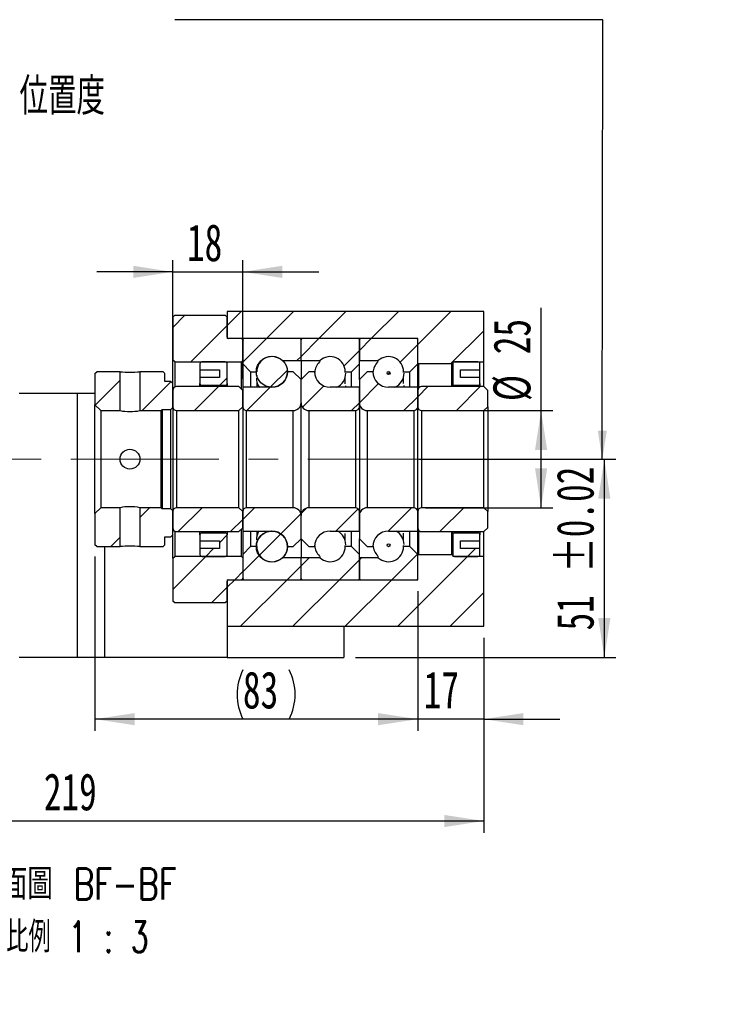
# Paper-space layout 'MBCK25-I' of a CAD drawing. Header units: millimetres. Extents: x 26 to 291, y 8 to 205.
# Tile 5 of 6: x 232 to 291, y 8 to 92. Entities that reach past the tile are written whole.
import ezdxf

# ---------------------------------------------------------------- set-up
doc = ezdxf.new("R2010")
doc.units = ezdxf.units.MM
doc.linetypes.add('CENTERX2', pattern=[20.32, 12.7, -2.54, 2.54, -2.54])
doc.layers.add('圖層0', color=7, linetype='Continuous')
doc.styles.add('SLDTEXTSTYLE0', font='TXT', dxfattribs={"width": 0.7})
doc.styles.add('SLDTEXTSTYLE4', font='TXT', dxfattribs={"width": 0.7, "bigfont": 'bigfont'})
doc.styles.add('SLDTEXTSTYLE5', font='TXT', dxfattribs={"width": 0.75, "bigfont": 'bigfont'})
doc.styles.add('SLDTEXTSTYLE6', font='TXT', dxfattribs={"width": 0.65625, "bigfont": 'bigfont'})
doc.dimstyles.new('SLDDIMSTYLE3', dxfattribs={"dimtxt": 3.389974, "dimasz": 2.5, "dimexe": 0, "dimexo": 0.0625, "dimgap": 0.847493, "dimtad": 1, "dimlfac": 3, "dimrnd": 1e-09, "dimzin": 12, "dimdsep": 46, "dimtxsty": 'SLDTEXTSTYLE0', "dimsah": 1, "dimcen": 0.09, "dimadec": 0, "dimazin": 3, "dimtfac": 1, "dimtofl": 0, "dimtmove": 0, "dimatfit": 3, "dimfxl": 1, "dimfrac": 2, "dimtolj": 1, "dimtzin": 12, "dimarcsym": 0})
doc.dimstyles.new('SLDDIMSTYLE6', dxfattribs={"dimtxt": 3.389974, "dimasz": 2.5, "dimexe": 0, "dimexo": 0.0625, "dimgap": 0.847493, "dimtad": 1, "dimlfac": 3, "dimrnd": 1e-09, "dimzin": 12, "dimdsep": 46, "dimtxsty": 'SLDTEXTSTYLE0', "dimsah": 1, "dimcen": 0.09, "dimadec": 0, "dimazin": 3, "dimtfac": 1, "dimtmove": 0, "dimatfit": 0, "dimfxl": 1, "dimfrac": 2, "dimtolj": 1, "dimtzin": 12, "dimarcsym": 0})
doc.dimstyles.new('SLDDIMSTYLE7', dxfattribs={"dimtxt": 3.389974, "dimasz": 2.5, "dimexe": 0, "dimexo": 0.0625, "dimgap": 0.847493, "dimtad": 1, "dimlfac": 3, "dimrnd": 1e-09, "dimzin": 12, "dimdsep": 46, "dimtxsty": 'SLDTEXTSTYLE0', "dimsah": 1, "dimcen": 0.09, "dimadec": 0, "dimazin": 3, "dimtol": 1, "dimtp": 0.02, "dimtm": 0.02, "dimtfac": 1, "dimtofl": 0, "dimtmove": 0, "dimatfit": 3, "dimfxl": 1, "dimfrac": 2, "dimtolj": 1, "dimarcsym": 0})

# ---------------------------------------------------------------- blocks, each defined once
blk = doc.blocks.new('_D_74')
at = {"layer": '圖層0', "color": 7}
for p, q in [((266.357, 54.345), (283.235, 54.345)), ((282.235, 54.345), (282.235, 37.345)), ((260.902, 37.345), (283.235, 37.345))]:
    blk.add_line(p, q, dxfattribs=at)
for points in [[(282.235, 54.345), (281.714, 50.955), (282.757, 50.955)], [(282.235, 37.345), (282.757, 40.735), (281.714, 40.735)]]:
    blk.add_solid(points, dxfattribs=at)
at = {"layer": '圖層0', "color": 7, "char_height": 3.175, "attachment_point": 1, "rotation": 90, "style": 'SLDTEXTSTYLE0'}
for s, insert in [('±0.02', (278.143, 44.625)), ('51', (278.143, 39.659))]:
    blk.add_mtext(s, dxfattribs=dict(at, insert=insert))
blk = doc.blocks.new('_D_75')
at = {"layer": '圖層0', "color": 7}
for p, q in [((245.235, 61.229), (245.235, 71.405)), ((251.235, 61.229), (251.235, 71.405)), ((245.235, 70.405), (238.716, 70.405)), ((245.235, 70.405), (251.235, 70.405)), ((251.235, 70.405), (257.755, 70.405))]:
    blk.add_line(p, q, dxfattribs=at)
for points in [[(245.235, 70.405), (241.845, 70.926), (241.845, 69.883)], [(251.235, 70.405), (254.625, 69.883), (254.625, 70.926)]]:
    blk.add_solid(points, dxfattribs=at)
at = {"layer": '圖層0', "color": 7, "insert": (246.457, 74.498), "char_height": 3.175, "attachment_point": 1, "style": 'SLDTEXTSTYLE0'}
blk.add_mtext('18', dxfattribs=at)
blk = doc.blocks.new('_D_76')
at = {"layer": '圖層0', "color": 7}
for p, q in [((276.813, 58.512), (276.813, 67.319)), ((266.902, 58.512), (277.813, 58.512)), ((276.813, 50.179), (276.813, 58.512)), ((266.902, 50.179), (277.813, 50.179))]:
    blk.add_line(p, q, dxfattribs=at)
for points in [[(276.813, 58.512), (276.292, 55.122), (277.335, 55.122)], [(276.813, 50.179), (277.335, 53.569), (276.292, 53.569)]]:
    blk.add_solid(points, dxfattribs=at)
at = {"layer": '圖層0', "color": 7, "char_height": 3.175, "attachment_point": 1, "rotation": 90, "style": 'SLDTEXTSTYLE0'}
for s, insert in [('25', (272.72, 63.344)), ('%%c', (272.72, 59.322))]:
    blk.add_mtext(s, dxfattribs=dict(at, insert=insert))
blk = doc.blocks.new('_D_77')
at = {"layer": '圖層0', "color": 7}
for p, q in [((266.235, 43.012), (266.235, 31.052)), ((271.902, 39.012), (271.902, 31.052)), ((266.235, 32.052), (259.716, 32.052)), ((271.902, 32.052), (266.235, 32.052)), ((271.902, 32.052), (278.421, 32.052))]:
    blk.add_line(p, q, dxfattribs=at)
for points in [[(266.235, 32.052), (262.845, 32.574), (262.845, 31.531)], [(271.902, 32.052), (275.292, 31.531), (275.292, 32.574)]]:
    blk.add_solid(points, dxfattribs=at)
at = {"layer": '圖層0', "color": 7, "insert": (266.752, 36.145), "char_height": 3.175, "attachment_point": 1, "style": 'SLDTEXTSTYLE0'}
blk.add_mtext('17', dxfattribs=at)
blk = doc.blocks.new('_D_78')
at = {"layer": '圖層0', "color": 7}
for p, q in [((271.902, 39.012), (271.902, 22.317)), ((198.902, 26.679), (198.902, 22.317)), ((271.902, 23.317), (198.902, 23.317))]:
    blk.add_line(p, q, dxfattribs=at)
for points in [[(198.902, 23.317), (202.292, 22.796), (202.292, 23.839)], [(271.902, 23.317), (268.512, 23.839), (268.512, 22.796)]]:
    blk.add_solid(points, dxfattribs=at)
at = {"layer": '圖層0', "color": 7, "insert": (234.186, 27.41), "char_height": 3.175, "attachment_point": 1, "style": 'SLDTEXTSTYLE0'}
blk.add_mtext('219', dxfattribs=at)
blk = doc.blocks.new('_D_79')
at = {"layer": '圖層0', "color": 7}
for p, q in [((238.569, 46.012), (238.569, 31.052)), ((266.235, 43.012), (266.235, 31.052)), ((266.235, 32.052), (238.569, 32.052))]:
    blk.add_line(p, q, dxfattribs=at)
for centre, start, end in [((255.486, 34.169), 153.43495, 206.56505), ((250.994, 34.169), 333.43495, 26.56505)]:
    blk.add_arc(centre, 4.733, start, end, dxfattribs=at)
for points in [[(238.569, 32.052), (241.959, 31.531), (241.959, 32.574)], [(266.235, 32.052), (262.845, 32.574), (262.845, 31.531)]]:
    blk.add_solid(points, dxfattribs=at)
at = {"layer": '圖層0', "color": 7, "insert": (251.253, 36.145), "char_height": 3.175, "attachment_point": 1, "style": 'SLDTEXTSTYLE0'}
blk.add_mtext('83', dxfattribs=at)
blk = doc.blocks.new('SW_NOTE_17')
at = {"layer": '圖層0', "color": 0, "char_height": 2.64583, "attachment_point": 2}
for s, insert, style in [('\\M+19655\\M+196CA\\M+19AA4 BF-BF', (9.922, 3.411), 'SLDTEXTSTYLE5'), ('\\M+194E4\\M+197E1 1 : 3', (9.983, -1.117), 'SLDTEXTSTYLE6')]:
    blk.add_mtext(s, dxfattribs=dict(at, insert=insert, style=style))

psp = doc.layouts.new('MBCK25-I')

# ---------------------------------------------------------------- hatches: boundary and pattern name
at = {"linetype": 'Continuous', "lineweight": 18}
h = psp.add_hatch(dxfattribs=at)
h.set_pattern_fill('ANSI31', style=0)
edge = h.paths.add_edge_path(flags=0)
edge.add_line((256.1355, 64.6787), (251.3355, 64.6787))
edge.add_arc((251.3355, 64.5787), 0.1, 90, 180)
edge.add_line((251.2355, 64.5787), (251.2355, 62.512))
edge.add_line((251.2355, 62.512), (251.9021, 61.8454))
edge.add_line((251.9021, 61.8454), (252.4438, 61.8454))
edge.add_arc((253.7355, 61.8454), 1.2917, 47.348118, 180, ccw=False)
edge.add_line((254.6106, 62.7954), (256.2355, 62.7954))
edge.add_line((256.2355, 62.7954), (256.2355, 64.5787))
edge.add_arc((256.1355, 64.5787), 0.1, 0, 90)
h = psp.add_hatch(dxfattribs=at)
h.set_pattern_fill('ANSI31', style=0)
edge = h.paths.add_edge_path(flags=0)
edge.add_line((261.2355, 62.512), (261.2355, 64.5787))
edge.add_arc((261.1355, 64.5787), 0.1, 0, 90)
edge.add_line((261.1355, 64.6787), (256.3355, 64.6787))
edge.add_arc((256.3355, 64.5787), 0.1, 90, 180)
edge.add_line((256.2355, 64.5787), (256.2355, 62.7954))
edge.add_line((256.2355, 62.7954), (257.8603, 62.7954))
edge.add_arc((258.7355, 61.8454), 1.2917, 0, 132.651882, ccw=False)
edge.add_line((260.0271, 61.8454), (260.5688, 61.8454))
edge.add_line((260.5688, 61.8454), (261.2355, 62.512))
h = psp.add_hatch(dxfattribs=at)
h.set_pattern_fill('ANSI31', style=0)
edge = h.paths.add_edge_path(flags=0)
edge.add_line((266.2355, 62.512), (266.2355, 64.5787))
edge.add_arc((266.1355, 64.5787), 0.1, 0, 90)
edge.add_line((266.1355, 64.6787), (261.3355, 64.6787))
edge.add_arc((261.3355, 64.5787), 0.1, 90, 180)
edge.add_line((261.2355, 64.5787), (261.2355, 62.7954))
edge.add_line((261.2355, 62.7954), (262.8603, 62.7954))
edge.add_arc((263.7355, 61.8454), 1.2917, 0, 132.651882, ccw=False)
edge.add_line((265.0271, 61.8454), (265.5688, 61.8454))
edge.add_line((265.5688, 61.8454), (266.2355, 62.512))
h = psp.add_hatch(dxfattribs=at)
h.set_pattern_fill('ANSI31', style=0)
edge = h.paths.add_edge_path(flags=0)
edge.add_arc((253.7355, 61.8452), 1.332, 0, 360)
h = psp.add_hatch(dxfattribs=at)
h.set_pattern_fill('ANSI31', style=0)
h.paths.add_polyline_path([(238.7355, 61.8454), (238.5688, 61.6787), (238.5688, 59.0121), (239.0688, 58.5121), (240.7188, 58.5121), (240.7188, 61.8454)], flags=0)
h = psp.add_hatch(dxfattribs=at)
h.set_pattern_fill('ANSI31', style=0)
h.paths.add_polyline_path([(245.2355, 60.8454), (245.0688, 61.0121), (244.5688, 61.0121), (244.5688, 61.6787), (244.4021, 61.8454), (242.4188, 61.8454), (242.4188, 58.5121), (244.2355, 58.5121), (244.3188, 58.5954), (245.0688, 58.5954), (245.2355, 58.7621)], flags=0)
h = psp.add_hatch(dxfattribs=at)
h.set_pattern_fill('ANSI31', style=0)
edge = h.paths.add_edge_path(flags=0)
edge.add_line((256.2355, 59.1787), (256.2355, 61.1787))
edge.add_line((256.2355, 61.1787), (255.5688, 61.8454))
edge.add_line((255.5688, 61.8454), (255.0688, 61.8454))
edge.add_arc((253.7355, 61.8454), 1.3333, 270, 360, ccw=False)
edge.add_line((253.7355, 60.5121), (251.2355, 60.5121))
edge.add_line((251.2355, 60.5121), (251.2355, 58.8454))
edge.add_arc((251.5688, 58.8454), 0.3333, 180, 270)
edge.add_line((251.5688, 58.5121), (255.5688, 58.5121))
edge.add_arc((255.5688, 59.1787), 0.6667, 270, 360)
h = psp.add_hatch(dxfattribs=at)
h.set_pattern_fill('ANSI31', style=0)
edge = h.paths.add_edge_path(flags=0)
edge.add_line((257.4021, 61.8454), (256.9021, 61.8454))
edge.add_line((256.9021, 61.8454), (256.2355, 61.1787))
edge.add_line((256.2355, 61.1787), (256.2355, 59.1787))
edge.add_arc((256.9021, 59.1787), 0.6667, 180, 270)
edge.add_line((256.9021, 58.5121), (260.9021, 58.5121))
edge.add_arc((260.9021, 58.8454), 0.3333, 270, 360)
edge.add_line((261.2355, 58.8454), (261.2355, 60.5121))
edge.add_line((261.2355, 60.5121), (258.7355, 60.5121))
edge.add_arc((258.7355, 61.8454), 1.3333, 180, 270, ccw=False)
h = psp.add_hatch(dxfattribs=at)
h.set_pattern_fill('ANSI31', style=0)
edge = h.paths.add_edge_path(flags=0)
edge.add_line((262.4021, 61.8454), (261.9021, 61.8454))
edge.add_line((261.9021, 61.8454), (261.2355, 61.1787))
edge.add_line((261.2355, 61.1787), (261.2355, 59.1787))
edge.add_arc((261.9021, 59.1787), 0.6667, 180, 270)
edge.add_line((261.9021, 58.5121), (265.9021, 58.5121))
edge.add_arc((265.9021, 58.8454), 0.3333, 270, 360)
edge.add_line((266.2355, 58.8454), (266.2355, 60.5121))
edge.add_line((266.2355, 60.5121), (263.7355, 60.5121))
edge.add_arc((263.7355, 61.8454), 1.3333, 180, 270, ccw=False)
h = psp.add_hatch(dxfattribs=at)
h.set_pattern_fill('ANSI31', style=0)
edge = h.paths.add_edge_path(flags=0)
edge.add_arc((263.7355, 61.7271), 0.1315, 0, 360)
h = psp.add_hatch(dxfattribs=at)
h.set_pattern_fill('ANSI31', style=0)
edge = h.paths.add_edge_path(flags=0)
edge.add_line((271.9021, 58.5121), (272.2355, 58.8454))
edge.add_line((272.2355, 58.8454), (272.2355, 60.2287))
edge.add_line((272.2355, 60.2287), (271.9021, 60.5621))
edge.add_line((271.9021, 60.5621), (266.5688, 60.5621))
edge.add_arc((266.5688, 60.2287), 0.3333, 90, 180)
edge.add_line((266.2355, 60.2287), (266.2355, 58.8454))
edge.add_arc((266.5688, 58.8454), 0.3333, 180, 270)
edge.add_line((266.5688, 58.5121), (271.9021, 58.5121))
h = psp.add_hatch(dxfattribs=at)
h.set_pattern_fill('ANSI31', style=0)
h.paths.add_polyline_path([(238.5688, 47.0121), (238.7355, 46.8454), (240.7188, 46.8454), (240.7188, 50.1787), (239.0688, 50.1787), (238.5688, 49.6787)], flags=0)
h = psp.add_hatch(dxfattribs=at)
h.set_pattern_fill('ANSI31', style=0)
h.paths.add_polyline_path([(244.4021, 46.8454), (244.5688, 47.0121), (244.5688, 47.6787), (245.0688, 47.6787), (245.2355, 47.8454), (245.2355, 49.9287), (245.0688, 50.0954), (244.3188, 50.0954), (244.2355, 50.1787), (242.4188, 50.1787), (242.4188, 46.8454)], flags=0)
h = psp.add_hatch(dxfattribs=at)
h.set_pattern_fill('ANSI31', style=0)
edge = h.paths.add_edge_path(flags=0)
edge.add_line((255.0688, 46.8454), (255.5688, 46.8454))
edge.add_line((255.5688, 46.8454), (256.2355, 47.5121))
edge.add_line((256.2355, 47.5121), (256.2355, 49.5121))
edge.add_arc((255.5688, 49.5121), 0.6667, 360, 450)
edge.add_line((255.5688, 50.1787), (251.5688, 50.1787))
edge.add_arc((251.5688, 49.8454), 0.3333, 90, 180)
edge.add_line((251.2355, 49.8454), (251.2355, 48.1787))
edge.add_line((251.2355, 48.1787), (253.7355, 48.1787))
edge.add_arc((253.7355, 46.8454), 1.3333, 0, 90, ccw=False)
h = psp.add_hatch(dxfattribs=at)
h.set_pattern_fill('ANSI31', style=0)
edge = h.paths.add_edge_path(flags=0)
edge.add_line((256.2355, 49.5121), (256.2355, 47.5121))
edge.add_line((256.2355, 47.5121), (256.9021, 46.8454))
edge.add_line((256.9021, 46.8454), (257.4021, 46.8454))
edge.add_arc((258.7355, 46.8454), 1.3333, 90, 180, ccw=False)
edge.add_line((258.7355, 48.1787), (261.2355, 48.1787))
edge.add_line((261.2355, 48.1787), (261.2355, 49.8454))
edge.add_arc((260.9021, 49.8454), 0.3333, 0, 90)
edge.add_line((260.9021, 50.1787), (256.9021, 50.1787))
edge.add_arc((256.9021, 49.5121), 0.6667, 90, 180)
h = psp.add_hatch(dxfattribs=at)
h.set_pattern_fill('ANSI31', style=0)
edge = h.paths.add_edge_path(flags=0)
edge.add_line((261.2355, 49.5121), (261.2355, 47.5121))
edge.add_line((261.2355, 47.5121), (261.9021, 46.8454))
edge.add_line((261.9021, 46.8454), (262.4021, 46.8454))
edge.add_arc((263.7355, 46.8454), 1.3333, 90, 180, ccw=False)
edge.add_line((263.7355, 48.1787), (266.2355, 48.1787))
edge.add_line((266.2355, 48.1787), (266.2355, 49.8454))
edge.add_arc((265.9021, 49.8454), 0.3333, 0, 90)
edge.add_line((265.9021, 50.1787), (261.9021, 50.1787))
edge.add_arc((261.9021, 49.5121), 0.6667, 90, 180)
h = psp.add_hatch(dxfattribs=at)
h.set_pattern_fill('ANSI31', style=0)
edge = h.paths.add_edge_path(flags=0)
edge.add_line((272.2355, 49.8454), (271.9021, 50.1787))
edge.add_line((271.9021, 50.1787), (266.5688, 50.1787))
edge.add_arc((266.5688, 49.8454), 0.3333, 90, 180)
edge.add_line((266.2355, 49.8454), (266.2355, 48.4621))
edge.add_arc((266.5688, 48.4621), 0.3333, 180, 270)
edge.add_line((266.5688, 48.1287), (271.9021, 48.1287))
edge.add_line((271.9021, 48.1287), (272.2355, 48.4621))
edge.add_line((272.2355, 48.4621), (272.2355, 49.8454))
h = psp.add_hatch(dxfattribs=at)
h.set_pattern_fill('ANSI31', style=0)
edge = h.paths.add_edge_path(flags=0)
edge.add_arc((253.7355, 46.8456), 1.332, 0, 360)
h = psp.add_hatch(dxfattribs=at)
h.set_pattern_fill('ANSI31', style=0)
edge = h.paths.add_edge_path(flags=0)
edge.add_line((251.2355, 46.1787), (251.2355, 44.1121))
edge.add_arc((251.3355, 44.1121), 0.1, 180, 270)
edge.add_line((251.3355, 44.0121), (256.1355, 44.0121))
edge.add_arc((256.1355, 44.1121), 0.1, 270, 360)
edge.add_line((256.2355, 44.1121), (256.2355, 45.8954))
edge.add_line((256.2355, 45.8954), (254.6106, 45.8954))
edge.add_arc((253.7355, 46.8454), 1.2917, 180, 312.651882, ccw=False)
edge.add_line((252.4438, 46.8454), (251.9021, 46.8454))
edge.add_line((251.9021, 46.8454), (251.2355, 46.1787))
h = psp.add_hatch(dxfattribs=at)
h.set_pattern_fill('ANSI31', style=0)
edge = h.paths.add_edge_path(flags=0)
edge.add_line((256.3355, 44.0121), (261.1355, 44.0121))
edge.add_arc((261.1355, 44.1121), 0.1, 270, 360)
edge.add_line((261.2355, 44.1121), (261.2355, 46.1787))
edge.add_line((261.2355, 46.1787), (260.5688, 46.8454))
edge.add_line((260.5688, 46.8454), (260.0271, 46.8454))
edge.add_arc((258.7355, 46.8454), 1.2917, 227.348118, 360, ccw=False)
edge.add_line((257.8603, 45.8954), (256.2355, 45.8954))
edge.add_line((256.2355, 45.8954), (256.2355, 44.1121))
edge.add_arc((256.3355, 44.1121), 0.1, 180, 270)
h = psp.add_hatch(dxfattribs=at)
h.set_pattern_fill('ANSI31', style=0)
edge = h.paths.add_edge_path(flags=0)
edge.add_line((261.3355, 44.0121), (266.1355, 44.0121))
edge.add_arc((266.1355, 44.1121), 0.1, 270, 360)
edge.add_line((266.2355, 44.1121), (266.2355, 46.1787))
edge.add_line((266.2355, 46.1787), (265.5688, 46.8454))
edge.add_line((265.5688, 46.8454), (265.0271, 46.8454))
edge.add_arc((263.7355, 46.8454), 1.2917, 227.348118, 360, ccw=False)
edge.add_line((262.8603, 45.8954), (261.2355, 45.8954))
edge.add_line((261.2355, 45.8954), (261.2355, 44.1121))
edge.add_arc((261.3355, 44.1121), 0.1, 180, 270)
h = psp.add_hatch(dxfattribs=at)
h.set_pattern_fill('ANSI31', style=0)
edge = h.paths.add_edge_path(flags=0)
edge.add_arc((263.7355, 46.9637), 0.1315, 0, 360)
at = {"layer": '圖層0', "linetype": 'Continuous', "lineweight": 18}
h = psp.add_hatch(dxfattribs=at)
h.set_pattern_fill('ANSI31', color=256, style=0)
h.paths.add_polyline_path([(271.9021, 62.6787), (271.9021, 67.012), (249.9021, 67.012), (249.9021, 64.6787), (266.2355, 64.6787), (266.2355, 62.5787), (266.3021, 62.512), (269.1688, 62.512), (269.2355, 62.5787), (269.2355, 62.6787)], flags=0)
h = psp.add_hatch(dxfattribs=at)
h.set_pattern_fill('ANSI31', color=256, style=0)
edge = h.paths.add_edge_path(flags=0)
edge.add_line((245.2355, 62.8454), (245.4021, 62.6787))
edge.add_line((245.4021, 62.6787), (251.1188, 62.6787))
edge.add_line((251.1188, 62.6787), (251.2855, 62.8454))
edge.add_line((251.2855, 62.8454), (251.2855, 64.5121))
edge.add_line((251.2855, 64.5121), (251.1188, 64.6787))
edge.add_line((251.1188, 64.6787), (250.0355, 64.6787))
edge.add_arc((250.0355, 64.8121), 0.1333, 180, 270, ccw=False)
edge.add_line((249.9021, 64.8121), (249.9021, 66.5121))
edge.add_line((249.9021, 66.5121), (249.7355, 66.6787))
edge.add_line((249.7355, 66.6787), (245.4021, 66.6787))
edge.add_line((245.4021, 66.6787), (245.2355, 66.5121))
edge.add_line((245.2355, 66.5121), (245.2355, 62.8454))
h = psp.add_hatch(dxfattribs=at)
h.set_pattern_fill('ANSI31', color=256, style=0)
edge = h.paths.add_edge_path(flags=0)
edge.add_line((249.2355, 62.0121), (249.2355, 61.3454))
edge.add_line((249.2355, 61.3454), (247.5688, 61.3454))
edge.add_line((247.5688, 61.3454), (247.5688, 60.8454))
edge.add_arc((247.7355, 60.8454), 0.1667, 180, 270)
edge.add_line((247.7355, 60.6787), (249.7355, 60.6787))
edge.add_arc((249.7355, 60.8454), 0.1667, 270, 360)
edge.add_line((249.9021, 60.8454), (249.9021, 62.512))
edge.add_arc((249.7355, 62.512), 0.1667, 0, 90)
edge.add_line((249.7355, 62.6787), (247.7355, 62.6787))
edge.add_arc((247.7355, 62.512), 0.1667, 90, 180)
edge.add_line((247.5688, 62.512), (247.5688, 62.0121))
edge.add_line((247.5688, 62.0121), (249.2355, 62.0121))
h = psp.add_hatch(dxfattribs=at)
h.set_pattern_fill('ANSI31', color=256, style=0)
edge = h.paths.add_edge_path(flags=0)
edge.add_line((271.5688, 60.8454), (271.5688, 61.3454))
edge.add_line((271.5688, 61.3454), (269.9021, 61.3454))
edge.add_line((269.9021, 61.3454), (269.9021, 62.0121))
edge.add_line((269.9021, 62.0121), (271.5688, 62.0121))
edge.add_line((271.5688, 62.0121), (271.5688, 62.512))
edge.add_arc((271.4021, 62.512), 0.1667, 0, 90)
edge.add_line((271.4021, 62.6787), (269.4021, 62.6787))
edge.add_arc((269.4021, 62.512), 0.1667, 90, 180)
edge.add_line((269.2355, 62.512), (269.2355, 60.8454))
edge.add_arc((269.4021, 60.8454), 0.1667, 180, 270)
edge.add_line((269.4021, 60.6787), (271.4021, 60.6787))
edge.add_arc((271.4021, 60.8454), 0.1667, 270, 360)
h = psp.add_hatch(dxfattribs=at)
h.set_pattern_fill('ANSI31', color=256, style=0)
edge = h.paths.add_edge_path(flags=0)
edge.add_line((250.9021, 58.5121), (251.2355, 58.8454))
edge.add_line((251.2355, 58.8454), (251.2355, 60.2287))
edge.add_line((251.2355, 60.2287), (250.9021, 60.5621))
edge.add_line((250.9021, 60.5621), (245.5688, 60.5621))
edge.add_arc((245.5688, 60.2287), 0.3333, 90, 180)
edge.add_line((245.2355, 60.2287), (245.2355, 58.8454))
edge.add_arc((245.5688, 58.8454), 0.3333, 180, 270)
edge.add_line((245.5688, 58.5121), (250.9021, 58.5121))
h = psp.add_hatch(dxfattribs=at)
h.set_pattern_fill('ANSI31', color=256, style=0)
edge = h.paths.add_edge_path(flags=0)
edge.add_line((251.2355, 49.8454), (250.9021, 50.1787))
edge.add_line((250.9021, 50.1787), (245.5688, 50.1787))
edge.add_arc((245.5688, 49.8454), 0.3333, 90, 180)
edge.add_line((245.2355, 49.8454), (245.2355, 48.4621))
edge.add_arc((245.5688, 48.4621), 0.3333, 180, 270)
edge.add_line((245.5688, 48.1287), (250.9021, 48.1287))
edge.add_line((250.9021, 48.1287), (251.2355, 48.4621))
edge.add_line((251.2355, 48.4621), (251.2355, 49.8454))
h = psp.add_hatch(dxfattribs=at)
h.set_pattern_fill('ANSI31', color=256, style=0)
edge = h.paths.add_edge_path(flags=0)
edge.add_line((247.5688, 47.8454), (247.5688, 47.3454))
edge.add_line((247.5688, 47.3454), (249.2355, 47.3454))
edge.add_line((249.2355, 47.3454), (249.2355, 46.6787))
edge.add_line((249.2355, 46.6787), (247.5688, 46.6787))
edge.add_line((247.5688, 46.6787), (247.5688, 46.1787))
edge.add_arc((247.7355, 46.1787), 0.1667, 180, 270)
edge.add_line((247.7355, 46.0121), (249.7355, 46.0121))
edge.add_arc((249.7355, 46.1787), 0.1667, 270, 360)
edge.add_line((249.9021, 46.1787), (249.9021, 47.8454))
edge.add_arc((249.7355, 47.8454), 0.1667, 0, 90)
edge.add_line((249.7355, 48.0121), (247.7355, 48.0121))
edge.add_arc((247.7355, 47.8454), 0.1667, 90, 180)
h = psp.add_hatch(dxfattribs=at)
h.set_pattern_fill('ANSI31', color=256, style=0)
edge = h.paths.add_edge_path(flags=0)
edge.add_line((269.9021, 46.6787), (269.9021, 47.3454))
edge.add_line((269.9021, 47.3454), (271.5688, 47.3454))
edge.add_line((271.5688, 47.3454), (271.5688, 47.8454))
edge.add_arc((271.4021, 47.8454), 0.1667, 0, 90)
edge.add_line((271.4021, 48.0121), (269.4021, 48.0121))
edge.add_arc((269.4021, 47.8454), 0.1667, 90, 180)
edge.add_line((269.2355, 47.8454), (269.2355, 46.1787))
edge.add_arc((269.4021, 46.1787), 0.1667, 180, 270)
edge.add_line((269.4021, 46.0121), (271.4021, 46.0121))
edge.add_arc((271.4021, 46.1787), 0.1667, 270, 360)
edge.add_line((271.5688, 46.1787), (271.5688, 46.6787))
edge.add_line((271.5688, 46.6787), (269.9021, 46.6787))
h = psp.add_hatch(dxfattribs=at)
h.set_pattern_fill('ANSI31', color=256, style=0)
edge = h.paths.add_edge_path(flags=0)
edge.add_line((245.4021, 46.0121), (245.2355, 45.8454))
edge.add_line((245.2355, 45.8454), (245.2355, 42.1787))
edge.add_line((245.2355, 42.1787), (245.4021, 42.0121))
edge.add_line((245.4021, 42.0121), (249.7355, 42.0121))
edge.add_line((249.7355, 42.0121), (249.9021, 42.1787))
edge.add_line((249.9021, 42.1787), (249.9021, 43.8787))
edge.add_arc((250.0355, 43.8787), 0.1333, 90, 180, ccw=False)
edge.add_line((250.0355, 44.0121), (251.1188, 44.0121))
edge.add_line((251.1188, 44.0121), (251.2855, 44.1787))
edge.add_line((251.2855, 44.1787), (251.2855, 45.8454))
edge.add_line((251.2855, 45.8454), (251.1188, 46.0121))
edge.add_line((251.1188, 46.0121), (245.4021, 46.0121))
h = psp.add_hatch(dxfattribs=at)
h.set_pattern_fill('ANSI31', color=256, style=0)
h.paths.add_polyline_path([(249.9021, 44.0121), (249.9021, 40.012), (271.9021, 40.012), (271.9021, 46.0121), (269.2355, 46.0121), (269.2355, 46.112), (269.1688, 46.1787), (266.3021, 46.1787), (266.2355, 46.112), (266.2355, 44.0121)], flags=0)

# ---------------------------------------------------------------- linework, layer by layer
at = {"color": 7, "linetype": 'Continuous', "lineweight": 25}
for p, q in [((249.9021, 67.012), (249.9021, 64.6787)), ((271.9021, 67.012), (249.9021, 67.012)), ((271.9021, 62.6787), (271.9021, 67.012)), ((245.2355, 66.5121), (245.4021, 66.6787)), ((245.2355, 66.5121), (245.2355, 62.8454)), ((245.4021, 66.6787), (249.7355, 66.6787)), ((249.7355, 66.6787), (249.9021, 66.5121)), ((249.9021, 64.812), (249.9021, 66.5121)), ((266.2355, 64.6787), (249.9021, 64.6787)), ((251.1188, 64.6787), (250.0355, 64.6787)), ((251.1188, 64.6787), (251.2855, 64.5121)), ((251.2355, 64.5787), (251.2355, 62.512)), ((251.2855, 62.8454), (251.2855, 64.5121)), ((256.1355, 64.6787), (251.3355, 64.6787)), ((256.2355, 62.7954), (256.2355, 64.5787)), ((261.1355, 64.6787), (256.3355, 64.6787)), ((261.2355, 64.5787), (261.2355, 62.7954)), ((261.2355, 62.512), (261.2355, 64.5787)), ((266.1355, 64.6787), (261.3355, 64.6787)), ((266.2355, 62.5787), (266.2355, 64.6787)), ((266.2355, 62.512), (266.2355, 64.5787)), ((245.4021, 62.6787), (245.2355, 62.8454)), ((245.2355, 60.8454), (245.2355, 62.8454)), ((245.4021, 62.6787), (251.1188, 62.6787)), ((245.4021, 62.6787), (245.4021, 60.5174)), ((247.5688, 62.512), (247.5688, 62.0121)), ((249.7355, 62.6787), (247.7355, 62.6787)), ((249.9021, 60.8454), (249.9021, 62.512)), ((251.2855, 62.8454), (251.1188, 62.6787)), ((251.1188, 60.3454), (251.1188, 62.6787)), ((251.2355, 62.512), (251.9021, 61.8454)), ((251.2355, 62.512), (251.2355, 60.5121)), ((254.6106, 62.7954), (256.2355, 62.7954)), ((256.2355, 62.7954), (256.2355, 61.1787)), ((256.2355, 62.7954), (257.8603, 62.7954)), ((257.8603, 62.7073), (257.8603, 62.7954)), ((260.5688, 61.8454), (261.2355, 62.512)), ((261.2355, 62.7954), (262.8603, 62.7954)), ((261.2355, 61.1787), (261.2355, 62.512)), ((262.8603, 62.717), (262.8603, 62.7954)), ((265.5688, 61.8454), (266.2355, 62.512)), ((266.3021, 62.512), (266.2355, 62.5787)), ((266.2355, 60.5121), (266.2355, 62.512)), ((269.1688, 62.512), (266.3021, 62.512)), ((266.3021, 62.512), (266.3021, 60.4287)), ((269.2355, 62.5787), (269.1688, 62.512)), ((269.1688, 60.5621), (269.1688, 62.512)), ((269.2355, 62.6787), (271.9021, 62.6787)), ((269.2355, 62.6787), (269.2355, 62.5787)), ((269.2355, 62.5787), (269.2355, 62.512)), ((269.2355, 62.512), (269.2355, 60.8454)), ((271.4021, 62.6787), (269.4021, 62.6787)), ((271.5688, 62.0121), (271.5688, 62.512)), ((271.9021, 60.5621), (271.9021, 62.6787)), ((238.5688, 61.6787), (238.7355, 61.8454)), ((238.5688, 61.6787), (238.5688, 59.0121)), ((240.7188, 61.8454), (238.7355, 61.8454)), ((240.7188, 58.5121), (240.7188, 61.8454)), ((242.4188, 61.8454), (242.4188, 58.5121)), ((244.4021, 61.8454), (242.4188, 61.8454)), ((244.4021, 61.8454), (244.5688, 61.6787)), ((244.5688, 61.0121), (244.5688, 61.6787)), ((247.5688, 62.0121), (249.2355, 62.0121)), ((247.5688, 62.0121), (247.5688, 61.3454)), ((249.2355, 62.0121), (249.2355, 61.3454)), ((251.9021, 61.8454), (251.9021, 60.5121)), ((251.9021, 61.8454), (252.4438, 61.8454)), ((255.5688, 61.8454), (255.0688, 61.8454)), ((256.2355, 61.1787), (255.5688, 61.8454)), ((256.9021, 61.8454), (256.2355, 61.1787)), ((257.4021, 61.8454), (256.9021, 61.8454)), ((260.0271, 61.7699), (260.0271, 61.8454)), ((260.0271, 61.8454), (260.5688, 61.8454)), ((260.5688, 60.5121), (260.5688, 61.8454)), ((261.9021, 61.8454), (261.2355, 61.1787)), ((262.4021, 61.8454), (261.9021, 61.8454)), ((265.0271, 61.7784), (265.0271, 61.8454)), ((265.0271, 61.8454), (265.5688, 61.8454)), ((265.5688, 60.5121), (265.5688, 61.8454)), ((269.9021, 62.0121), (271.5688, 62.0121)), ((269.9021, 61.3454), (269.9021, 62.0121)), ((271.5688, 61.3454), (271.5688, 62.0121)), ((245.0688, 61.0121), (244.5688, 61.0121)), ((245.0688, 61.0121), (245.2355, 60.8454)), ((245.2355, 58.7621), (245.2355, 60.8454)), ((249.2355, 61.3454), (247.5688, 61.3454)), ((247.5688, 61.3454), (247.5688, 60.8454)), ((247.5688, 60.5621), (247.5688, 60.8454)), ((249.9021, 60.8454), (249.9021, 60.5621)), ((252.4438, 61.5197), (252.4438, 61.4142)), ((252.4438, 60.9661), (252.4438, 60.5121)), ((256.2355, 59.1787), (256.2355, 61.1787)), ((260.0271, 60.7987), (260.0271, 61.3852)), ((261.2355, 61.1787), (261.2355, 59.1787)), ((265.0271, 60.8299), (265.0271, 61.3964)), ((269.2355, 60.5621), (269.2355, 60.8454)), ((271.5688, 61.3454), (269.9021, 61.3454)), ((271.5688, 60.8454), (271.5688, 61.3454)), ((271.5688, 60.8454), (271.5688, 60.5621)), ((232.0688, 60.0121), (237.0688, 60.0121)), ((237.0688, 37.3454), (237.0688, 60.0121)), ((237.0688, 60.0121), (238.5688, 60.0121)), ((245.2355, 60.2287), (245.2355, 58.8454)), ((250.9021, 60.5621), (245.5688, 60.5621)), ((247.7355, 60.6787), (249.7355, 60.6787)), ((250.9021, 60.5621), (251.2355, 60.2287)), ((253.7355, 60.5121), (251.2355, 60.5121)), ((251.2355, 60.5121), (251.2355, 58.8454)), ((251.2355, 58.8454), (251.2355, 60.2287)), ((261.2355, 60.5121), (258.7355, 60.5121)), ((261.2355, 58.8454), (261.2355, 60.5121)), ((266.2355, 60.5121), (263.7355, 60.5121)), ((266.2355, 58.8454), (266.2355, 60.5121)), ((266.2355, 60.2287), (266.2355, 58.8454)), ((271.9021, 60.5621), (266.5688, 60.5621)), ((269.4021, 60.6787), (271.4021, 60.6787)), ((271.9021, 60.5621), (272.2355, 60.2287)), ((272.2355, 58.8454), (272.2355, 60.2287)), ((256.2355, 49.5121), (256.2355, 59.1787)), ((239.0688, 58.5121), (238.5688, 59.0121)), ((238.5688, 49.6787), (238.5688, 59.0121)), ((239.0688, 58.5121), (239.0688, 50.1787)), ((239.0688, 58.5121), (240.7188, 58.5121)), ((242.4188, 58.5121), (244.2355, 58.5121)), ((244.3188, 58.5954), (244.2355, 58.5121)), ((244.2355, 50.1787), (244.2355, 58.5121)), ((244.3188, 58.5954), (245.0688, 58.5954)), ((244.3188, 58.5954), (244.3188, 50.0954)), ((245.2355, 58.7621), (245.0688, 58.5954)), ((245.0688, 50.0954), (245.0688, 58.5954)), ((245.2355, 58.7621), (245.2355, 49.9287)), ((245.5688, 58.5121), (245.5688, 50.1787)), ((245.5688, 58.5121), (250.9021, 58.5121)), ((251.2355, 58.8454), (250.9021, 58.5121)), ((250.9021, 50.1787), (250.9021, 58.5121)), ((251.2355, 58.8454), (251.2355, 49.8454)), ((251.5688, 50.1787), (251.5688, 58.5121)), ((251.5688, 58.5121), (255.5688, 58.5121)), ((255.5688, 50.1787), (255.5688, 58.5121)), ((256.9021, 58.5121), (256.9021, 50.1787)), ((256.9021, 58.5121), (260.9021, 58.5121)), ((260.9021, 58.5121), (260.9021, 50.1787)), ((261.2355, 58.8454), (261.2355, 49.8454)), ((261.9021, 58.5121), (261.9021, 50.1787)), ((261.9021, 58.5121), (265.9021, 58.5121)), ((265.9021, 58.5121), (265.9021, 50.1787)), ((266.2355, 49.8454), (266.2355, 58.8454)), ((266.5688, 58.5121), (266.5688, 50.1787)), ((266.5688, 58.5121), (271.9021, 58.5121)), ((272.2355, 58.8454), (271.9021, 58.5121)), ((271.9021, 50.1787), (271.9021, 58.5121)), ((272.2355, 58.8454), (272.2355, 49.8454)), ((238.5688, 49.6787), (239.0688, 50.1787)), ((240.7188, 50.1787), (239.0688, 50.1787)), ((240.7188, 46.8454), (240.7188, 50.1787)), ((244.2355, 50.1787), (242.4188, 50.1787)), ((242.4188, 50.1787), (242.4188, 46.8454)), ((244.2355, 50.1787), (244.3188, 50.0954)), ((245.0688, 50.0954), (244.3188, 50.0954)), ((245.0688, 50.0954), (245.2355, 49.9287)), ((245.2355, 47.8454), (245.2355, 49.9287)), ((245.2355, 49.8454), (245.2355, 48.462)), ((250.9021, 50.1787), (245.5688, 50.1787)), ((250.9021, 50.1787), (251.2355, 49.8454)), ((251.2355, 48.462), (251.2355, 49.8454)), ((251.2355, 49.8454), (251.2355, 48.1787)), ((255.5688, 50.1787), (251.5688, 50.1787)), ((260.9021, 50.1787), (256.9021, 50.1787)), ((261.2355, 48.1787), (261.2355, 49.8454)), ((265.9021, 50.1787), (261.9021, 50.1787)), ((266.2355, 49.8454), (266.2355, 48.462)), ((266.2355, 48.1787), (266.2355, 49.8454)), ((271.9021, 50.1787), (266.5688, 50.1787)), ((271.9021, 50.1787), (272.2355, 49.8454)), ((272.2355, 48.462), (272.2355, 49.8454)), ((238.5688, 49.6787), (238.5688, 47.0121)), ((256.2355, 47.5121), (256.2355, 49.5121)), ((261.2355, 49.5121), (261.2355, 47.5121)), ((245.4021, 48.1734), (245.4021, 46.0121)), ((245.5688, 48.1287), (250.9021, 48.1287)), ((247.5688, 47.8454), (247.5688, 48.1287)), ((249.9021, 48.1287), (249.9021, 47.8454)), ((251.2355, 48.462), (250.9021, 48.1287)), ((251.1188, 46.0121), (251.1188, 48.3454)), ((251.2355, 48.1787), (253.7355, 48.1787)), ((251.2355, 48.1787), (251.2355, 46.1787)), ((251.9021, 48.1787), (251.9021, 46.8454)), ((252.4438, 48.1787), (252.4438, 47.7698)), ((258.7355, 48.1787), (261.2355, 48.1787)), ((260.5688, 46.8454), (260.5688, 48.1787)), ((263.7355, 48.1787), (266.2355, 48.1787)), ((265.5688, 46.8454), (265.5688, 48.1787)), ((266.2355, 46.1787), (266.2355, 48.1787)), ((266.3021, 48.2621), (266.3021, 46.1787)), ((266.5688, 48.1287), (271.9021, 48.1287)), ((269.1688, 46.1787), (269.1688, 48.1287)), ((269.2355, 47.8454), (269.2355, 48.1287)), ((271.5688, 48.1287), (271.5688, 47.8454)), ((272.2355, 48.462), (271.9021, 48.1287)), ((271.9021, 46.0121), (271.9021, 48.1287)), ((244.5688, 47.6787), (245.0688, 47.6787)), ((244.5688, 47.0121), (244.5688, 47.6787)), ((245.2355, 47.8454), (245.0688, 47.6787)), ((245.2355, 45.8454), (245.2355, 47.8454)), ((247.5688, 47.8454), (247.5688, 47.3454)), ((247.5688, 47.3454), (247.5688, 46.6787)), ((247.5688, 47.3454), (249.2355, 47.3454)), ((249.7355, 48.0121), (247.7355, 48.0121)), ((249.2355, 47.3454), (249.2355, 46.6787)), ((249.9021, 46.1787), (249.9021, 47.8454)), ((252.4438, 47.3168), (252.4438, 47.1763)), ((255.5688, 46.8454), (256.2355, 47.5121)), ((256.2355, 47.5121), (256.2355, 45.8954)), ((256.2355, 47.5121), (256.9021, 46.8454)), ((260.0271, 47.3356), (260.0271, 47.9721)), ((261.2355, 47.5121), (261.9021, 46.8454)), ((261.2355, 46.1787), (261.2355, 47.5121)), ((265.0271, 47.3485), (265.0271, 48.0048)), ((269.2355, 47.8454), (269.2355, 46.1787)), ((271.4021, 48.0121), (269.4021, 48.0121)), ((269.9021, 47.3454), (271.5688, 47.3454)), ((269.9021, 46.6787), (269.9021, 47.3454)), ((271.5688, 47.3454), (271.5688, 47.8454)), ((271.5688, 46.6787), (271.5688, 47.3454)), ((238.7355, 46.8454), (238.5688, 47.0121)), ((238.7355, 46.8454), (240.7188, 46.8454)), ((239.4021, 37.3454), (239.4021, 46.8454)), ((242.4188, 46.8454), (244.4021, 46.8454)), ((244.5688, 47.0121), (244.4021, 46.8454)), ((249.2355, 46.6787), (247.5688, 46.6787)), ((247.5688, 46.6787), (247.5688, 46.1787)), ((251.9021, 46.8454), (251.2355, 46.1787)), ((252.4438, 46.8454), (251.9021, 46.8454)), ((255.0688, 46.8454), (255.5688, 46.8454)), ((256.9021, 46.8454), (257.4021, 46.8454)), ((260.0271, 46.8454), (260.0271, 46.9442)), ((260.5688, 46.8454), (260.0271, 46.8454)), ((261.2355, 46.1787), (260.5688, 46.8454)), ((261.9021, 46.8454), (262.4021, 46.8454)), ((265.0271, 46.8454), (265.0271, 46.9545)), ((265.5688, 46.8454), (265.0271, 46.8454)), ((266.2355, 46.1787), (265.5688, 46.8454)), ((271.5688, 46.6787), (269.9021, 46.6787)), ((271.5688, 46.1787), (271.5688, 46.6787)), ((245.2355, 45.8454), (245.4021, 46.0121)), ((245.2355, 45.8454), (245.2355, 42.1787)), ((251.1188, 46.0121), (245.4021, 46.0121)), ((247.7355, 46.0121), (249.7355, 46.0121)), ((251.1188, 46.0121), (251.2855, 45.8454)), ((251.2355, 46.1787), (251.2355, 44.1121)), ((251.2855, 44.1787), (251.2855, 45.8454)), ((256.2355, 45.8954), (254.6106, 45.8954)), ((256.2355, 44.1121), (256.2355, 45.8954)), ((257.8603, 45.8954), (256.2355, 45.8954)), ((257.8603, 45.8954), (257.8603, 46.0103)), ((261.2355, 44.1121), (261.2355, 46.1787)), ((262.8603, 45.8954), (261.2355, 45.8954)), ((261.2355, 45.8954), (261.2355, 44.1121)), ((262.8603, 45.8954), (262.8603, 46.022)), ((266.2355, 44.1121), (266.2355, 46.1787)), ((266.2355, 46.112), (266.3021, 46.1787)), ((266.2355, 44.0121), (266.2355, 46.112)), ((266.3021, 46.1787), (269.1688, 46.1787)), ((269.1688, 46.1787), (269.2355, 46.112)), ((269.2355, 46.1787), (269.2355, 46.112)), ((269.2355, 46.112), (269.2355, 46.0121)), ((271.9021, 46.0121), (269.2355, 46.0121)), ((269.4021, 46.0121), (271.4021, 46.0121)), ((271.9021, 40.012), (271.9021, 46.0121)), ((249.9021, 44.0121), (266.2355, 44.0121)), ((249.9021, 44.0121), (249.9021, 40.012)), ((250.0355, 44.0121), (251.1188, 44.0121)), ((251.2855, 44.1787), (251.1188, 44.0121)), ((251.3355, 44.0121), (256.1355, 44.0121)), ((256.3355, 44.0121), (261.1355, 44.0121)), ((261.3355, 44.0121), (266.1355, 44.0121)), ((249.9021, 42.1787), (249.9021, 43.8787)), ((245.4021, 42.0121), (245.2355, 42.1787)), ((249.7355, 42.0121), (245.4021, 42.0121)), ((249.9021, 42.1787), (249.7355, 42.0121)), ((249.9021, 40.012), (271.9021, 40.012)), ((249.9021, 40.012), (249.9021, 37.3454)), ((259.9021, 40.012), (259.9021, 37.3454)), ((237.0688, 37.3454), (232.0688, 37.3454)), ((239.4021, 37.3454), (237.0688, 37.3454)), ((249.9021, 37.3454), (239.4021, 37.3454)), ((249.9021, 37.3454), (259.9021, 37.3454))]:
    psp.add_line(p, q, dxfattribs=at)
at = {"color": 8, "linetype": 'Continuous', "lineweight": 25}
for p, q in [((247.7355, 60.6787), (247.7355, 60.5621)), ((249.7355, 60.5621), (249.7355, 60.6787)), ((269.4021, 60.6787), (269.4021, 60.5621)), ((271.4021, 60.5621), (271.4021, 60.6787)), ((247.7355, 48.1287), (247.7355, 48.0121)), ((249.7355, 48.0121), (249.7355, 48.1287)), ((269.4021, 48.1287), (269.4021, 48.0121)), ((271.4021, 48.0121), (271.4021, 48.1287))]:
    psp.add_line(p, q, dxfattribs=at)
at = {"color": 7, "linetype": 'Continuous', "lineweight": 25, "flags": 128}
for points in [[(260.0641, 60.5121), (260.0665, 60.5464), (260.0688, 60.6239)], [(265.0608, 60.5121), (265.0665, 60.5799), (265.0688, 60.6574)]]:
    psp.add_lwpolyline(points, dxfattribs=at)
at = {"color": 7, "linetype": 'Continuous', "lineweight": 25}
for centre, radius in [((253.7355, 61.8452), 1.332), ((263.7355, 61.7271), 0.1315), ((241.5688, 54.3454), 0.85), ((253.7355, 46.8456), 1.332), ((263.7355, 46.9637), 0.1315)]:
    psp.add_circle(centre, radius, dxfattribs=at)
for centre, radius, start, end in [((250.0355, 64.812), 0.1333, 180, 270), ((251.3355, 64.5787), 0.1, 90, 180), ((256.1355, 64.5787), 0.1, 0, 90), ((256.3355, 64.5787), 0.1, 90, 180), ((261.1355, 64.5787), 0.1, 0, 90), ((261.3355, 64.5787), 0.1, 90, 180), ((266.1355, 64.5787), 0.1, 0, 90), ((247.7355, 62.512), 0.1667, 90, 180), ((249.7355, 62.512), 0.1667, 0, 90), ((253.7355, 61.8454), 1.2917, 47.348118, 180), ((258.7355, 61.7159), 1.3333, 133.649537, 177.217504), ((258.7355, 61.8454), 1.2917, 0, 132.651882), ((263.7355, 61.7271), 1.3333, 133.729753, 177.457337), ((263.7355, 61.8454), 1.2917, 0, 132.651882), ((269.4021, 62.512), 0.1667, 90, 180), ((271.4021, 62.512), 0.1667, 0, 90), ((241.5688, 69.32), 7.5228, 263.512284, 276.487716), ((253.7355, 61.8454), 1.3333, 270, 0), ((258.7355, 61.8454), 1.3333, 180, 270), ((258.7355, 61.7159), 1.3333, 295.456653, 0.734953), ((263.7355, 61.8454), 1.3333, 180, 270), ((263.7355, 61.7271), 1.3333, 294.317649, 0.255612), ((247.7355, 60.8454), 0.1667, 180, 270), ((249.7355, 60.8454), 0.1667, 270, 0), ((253.7355, 61.2968), 1.3333, 180, 217.047963), ((269.4021, 60.8454), 0.1667, 180, 270), ((271.4021, 60.8454), 0.1667, 270, 0), ((245.5688, 60.2287), 0.3333, 90, 180), ((266.5688, 60.2287), 0.3333, 90, 180), ((255.5688, 59.1787), 0.6667, 270, 0), ((256.9021, 59.1787), 0.6667, 180, 270), ((261.9021, 59.1787), 0.6667, 180, 270), ((241.5688, 62.6329), 4.2076, 258.345142, 281.654858), ((245.5688, 58.8454), 0.3333, 180, 270), ((251.5688, 58.8454), 0.3333, 180, 270), ((260.9021, 58.8454), 0.3333, 270, 0), ((265.9021, 58.8454), 0.3333, 270, 0), ((266.5688, 58.8454), 0.3333, 180, 270), ((241.5688, 46.058), 4.2075, 78.344797, 101.655203), ((245.5688, 49.8454), 0.3333, 90, 180), ((251.5688, 49.8454), 0.3333, 90, 180), ((255.5688, 49.5121), 0.6667, 360, 90), ((256.9021, 49.5121), 0.6667, 90, 180), ((260.9021, 49.8454), 0.3333, 0, 90), ((261.9021, 49.5121), 0.6667, 90, 180), ((265.9021, 49.8454), 0.3333, 0, 90), ((266.5688, 49.8454), 0.3333, 90, 180), ((245.5688, 48.462), 0.3333, 180, 270), ((253.7355, 46.8456), 1.3333, 91.068018, 180), ((253.7355, 47.4391), 1.3333, 146.306921, 180), ((253.7355, 46.8454), 1.3333, 0, 90), ((258.7355, 46.8454), 1.3333, 90, 180), ((258.7355, 47.0049), 1.3333, 0, 61.68343), ((263.7355, 46.8454), 1.3333, 90, 180), ((263.7355, 47.0178), 1.3333, 0, 60.536501), ((266.5688, 48.462), 0.3333, 180, 270), ((247.7355, 47.8454), 0.1667, 90, 180), ((249.7355, 47.8454), 0.1667, 0, 90), ((269.4021, 47.8454), 0.1667, 90, 180), ((271.4021, 47.8454), 0.1667, 0, 90), ((241.5688, 39.3707), 7.5229, 83.5124, 96.4876), ((253.7355, 46.8454), 1.2917, 180, 312.651882), ((253.7355, 46.8456), 1.3333, 313.423128, 0.179268), ((258.7355, 47.0049), 1.3333, 183.430034, 226.568489), ((258.7355, 46.8454), 1.2917, 227.348118, 0), ((263.7355, 47.0178), 1.3333, 182.58311, 226.662635), ((263.7355, 46.8454), 1.2917, 227.348118, 0), ((247.7355, 46.1787), 0.1667, 180, 270), ((249.7355, 46.1787), 0.1667, 270, 0), ((269.4021, 46.1787), 0.1667, 180, 270), ((271.4021, 46.1787), 0.1667, 270, 0), ((250.0355, 43.8787), 0.1333, 90, 180), ((251.3355, 44.1121), 0.1, 180, 270), ((256.1355, 44.1121), 0.1, 270, 360), ((256.3355, 44.1121), 0.1, 180, 270), ((261.1355, 44.1121), 0.1, 270, 0), ((261.3355, 44.1121), 0.1, 180, 270), ((266.1355, 44.1121), 0.1, 270, 0)]:
    psp.add_arc(centre, radius, start, end, dxfattribs=at)
at = {"layer": '圖層0', "color": 7}
for p, q in [((282.117, 92.0285), (245.4291, 92.0285)), ((282.0582, 54.2895), (282.117, 92.0285))]:
    psp.add_line(p, q, dxfattribs=at)
at = {"layer": '圖層0', "color": 7, "linetype": 'CENTERX2', "lineweight": 18}
psp.add_line((269.5165, 54.3454), (189.4408, 54.3454), dxfattribs=at)
at = {"layer": '圖層0', "color": 7}
psp.add_solid([(282.0582, 54.2895), (282.4467, 56.7889), (281.6775, 56.7901)], dxfattribs=at)

# ---------------------------------------------------------------- block references
at = {"layer": '圖層0'}
psp.add_blockref('SW_NOTE_17', (227.0683, 15.8211), dxfattribs=at)

# ---------------------------------------------------------------- texts
at = {"layer": '圖層0', "color": 7, "insert": (232.0982, 87.0495), "char_height": 3.175, "attachment_point": 1, "style": 'SLDTEXTSTYLE4'}
psp.add_mtext('\\M+188CA\\M+19275\\M+19378', dxfattribs=at)

# ---------------------------------------------------------------- dimensions: what is measured, and where the dimension line sits
at = {"layer": '圖層0', "color": 7}
for base, p1, p2, dimstyle, picture, middle in [((251.2355, 70.4049), (245.2355, 60.2287), (251.2355, 60.2287), 'SLDDIMSTYLE6', '_D_75', (248.4439, 70.4049)), ((266.2355, 32.0522), (271.9021, 40.012), (266.2355, 44.0121), 'SLDDIMSTYLE6', '_D_77', (268.7395, 32.0522)), ((198.9021, 23.3175), (271.9021, 40.012), (198.9021, 27.6787), 'SLDDIMSTYLE3', '_D_78', (237.1665, 23.3175))]:
    dim = psp.add_linear_dim(base=base, p1=p1, p2=p2, dimstyle=dimstyle, dxfattribs=at)
    dim.commit()
    dim.dimension.update_dxf_attribs({"geometry": picture, "text_midpoint": middle, "dimtype": 160})
dim = psp.add_linear_dim(base=(276.8132, 58.5121), p1=(265.9021, 50.1787), p2=(265.9021, 58.5121), angle=90, text='%%c<>', dimstyle='SLDDIMSTYLE3', dxfattribs=at)
dim.commit()
dim.dimension.update_dxf_attribs({"geometry": '_D_76', "text_midpoint": (276.8132, 63.3206), "dimtype": 160})
dim = psp.add_linear_dim(base=(282.2355, 37.3454), p1=(265.3571, 54.3454), p2=(259.9021, 37.3454), angle=90, dimstyle='SLDDIMSTYLE7', dxfattribs=at)
dim.commit()
dim.dimension.update_dxf_attribs({"geometry": '_D_74', "text_midpoint": (282.2355, 46.7435), "dimtype": 160})
dim = psp.add_linear_dim(base=(238.5688, 32.0522), p1=(266.2355, 44.0121), p2=(238.5688, 47.0121), text='(<>)', dimstyle='SLDDIMSTYLE3', dxfattribs=at)
dim.commit()
dim.dimension.update_dxf_attribs({"geometry": '_D_79', "text_midpoint": (253.2399, 32.0522), "dimtype": 160})

doc.saveas('drawing.dxf')
